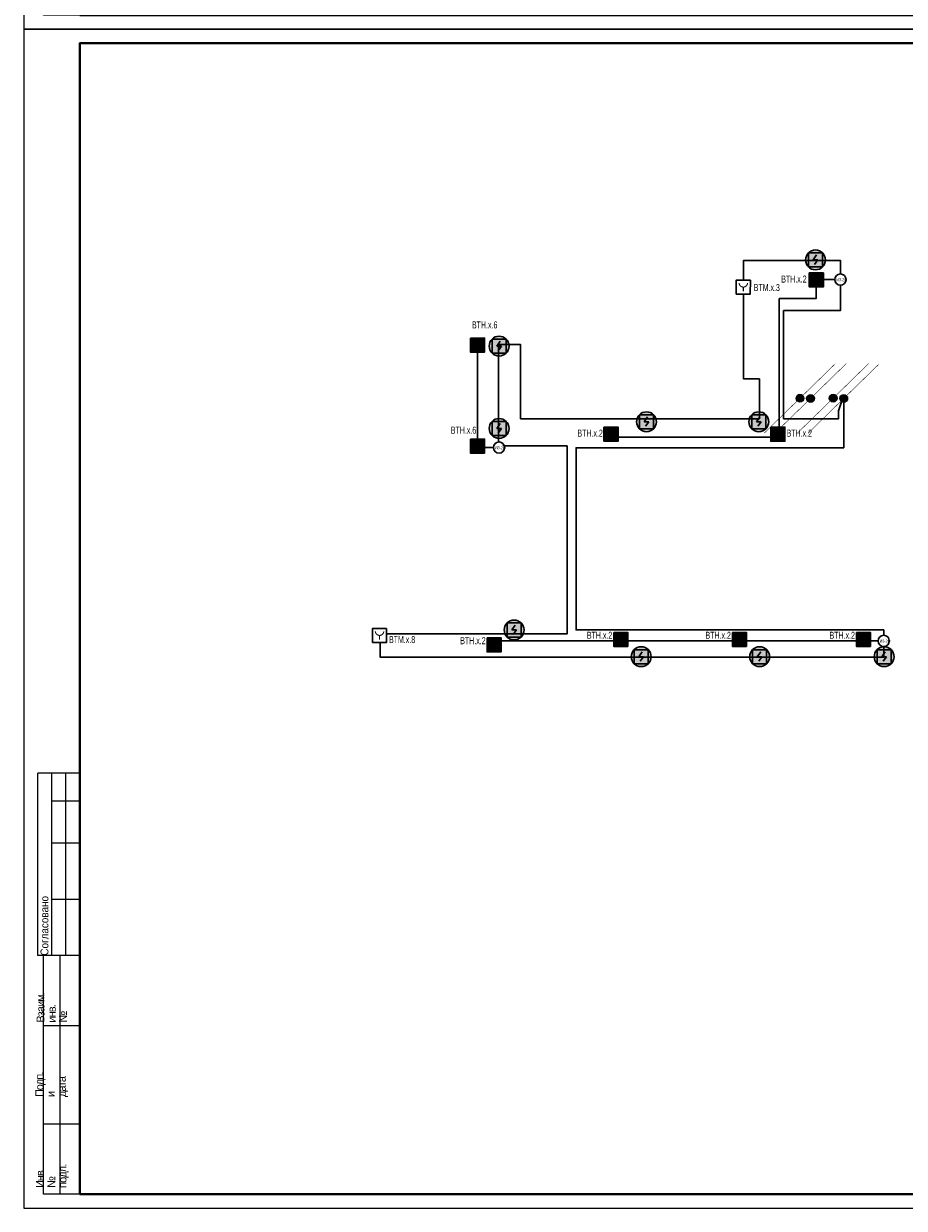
# Model space of a CAD drawing. Header units: millimetres. Extents: x -195178 to 1761886, y 140622 to 301105.
# Tile 1 of 131: x -195178 to -163807, y 182305 to 224498. Entities that reach past the tile are written whole.
import ezdxf
from ezdxf.enums import TextEntityAlignment as Align

# ---------------------------------------------------------------- set-up
doc = ezdxf.new("R2010")
doc.units = ezdxf.units.MM
doc.set_wipeout_variables(frame=1)
doc.linetypes.add('CONTINOUS', pattern=[0])
for name, color, linetype in [('EI_HATCH_GALV', 7, 'Continuous'), ('ПС', 1, 'Continuous'), ('формат', 250, 'Continuous')]:
    doc.layers.add(name, color=color, linetype=linetype)
for name, color, linetype, lineweight in [('format-line3', 7, 'Continuous', 13), ('RC-Извещатели_пожарные', 1, 'Continuous', 30), ('Z-000-P_SCHED', 7, 'Continuous', 20), ('Рамка', 7, 'Continuous', 18), ('СС-011-ПОЖ-СИГНАЛИЗАЦИЯ', 1, 'Continuous', 30), ('УГО АПС и АПЗ$0$_АПС_Оборудование', 1, 'Continuous', 30), ('УГО АПС и АПЗ$0$СС-011-ПОЖ-СИГНАЛИЗАЦИЯ', 1, 'Continuous', 30)]:
    doc.layers.add(name, color=color, linetype=linetype, lineweight=lineweight)
doc.styles.add('1111', font='ARIALN.TTF')
doc.styles.add('Arial', font='arial.ttf', dxfattribs={"width": 0.9, "height": 700})
doc.styles.add('Arial Narrow', font='ARIALN.TTF', dxfattribs={"width": 0.9, "height": 600})
doc.styles.get("Standard").update_dxf_attribs({"font": 'isocpeur.ttf', "width": 0.9})

# ---------------------------------------------------------------- blocks, each defined once
blk = doc.blocks.new('*U29')
for p, q in [((-574, 155), (-589, 155)), ((-589, 90), (-589, 155)), ((-574, 145), (-584, 145)), ((-574, 130), (-584, 130)), ((-574, 110), (-584, 110)), ((-587, 90), (-589, 90)), ((-587, 5), (-587, 90)), ((-574, 90), (-587, 90)), ((-581, 5), (-581, 90)), ((-574, 65), (-587, 65)), ((-574, 30), (-587, 30)), ((-574, 5), (-587, 5))]:
    blk.add_line(p, q)
at = {"color": 0, "lineweight": 0}
blk.add_lwpolyline([(-594, 0), (0, 0), (0, 420), (-594, 420)], close=True, dxfattribs=at)
at = {"lineweight": 40}
blk.add_lwpolyline([(-574, 5), (-5, 5), (-5, 415), (-574, 415)], close=True, dxfattribs=at)
at = {"layer": 'format-line3', "linetype": 'ByBlock'}
for p, q in [((-584, 90), (-584, 155)), ((-579, 90), (-579, 155))]:
    blk.add_line(p, q, dxfattribs=at)
at = {"style": 'Arial', "width": 0.9}
blk.add_text('Формат:', height=2.8, dxfattribs=at).set_placement((-53.97, 1.25))
at = {"char_height": 2.8, "width": 0.2, "attachment_point": 4, "rotation": 90, "line_spacing_factor": 0.857143, "style": 'Arial'}
for s, insert in [('{\\W0.45993; }Согласовано', (-586.58, 90)), ('{\\W0.62543;\\T0.75; \\W1;Взаим. инв. №}', (-584, 66.14)), ('{\\W0.5838;\\T0.8; \\W1;Подп. и дата}', (-584, 39.63)), ('{\\W0.5838;\\T0.8; \\W1;Инв. № подл.}', (-583.77, 7.25))]:
    blk.add_mtext(s, dxfattribs=dict(at, insert=insert))
at = {"style": 'Arial', "width": 0.9, "flags": 8}
blk.add_attdef('FORMAT', (-36.87, 1.26), '', height=2.8, dxfattribs=at)
blk = doc.blocks.new('RC-UGO-IRA-01')
blk.add_wipeout([(2.5, 2.5), (2.5, -2.5), (-2.5, -2.5), (-2.5, 2.5)]).dxf.layer = 'RC-Извещатели_пожарные'
blk.add_wipeout([(-2.5, -2.5), (-2.5, 2.5), (2.5, 2.5), (2.5, -2.5)]).dxf.layer = 'RC-Извещатели_пожарные'
at = {"layer": 'RC-Извещатели_пожарные', "ltscale": 30}
blk.add_lwpolyline([(2.5, 2.5), (2.5, -2.5), (-2.5, -2.5), (-2.5, 2.5)], close=True, dxfattribs=at)
at = {"layer": 'RC-Извещатели_пожарные', "ltscale": 30, "const_width": 0.375}
blk.add_lwpolyline([(-1.5, 1.5, 1), (1.5, 1.5, 1)], format="xyb", dxfattribs=at)
blk.add_lwpolyline([(0, 0), (0, -1.5)], dxfattribs=at)
at = {"layer": 'RC-Извещатели_пожарные'}
blk.add_attdef('PSTN', text='', height=1.5, dxfattribs=at).set_placement((2.5, 2.5), align=Align.BOTTOM_CENTER)
blk = doc.blocks.new('*U77')
at = {"lineweight": 35, "true_color": 0xffffff}
h = blk.add_hatch(color=7, dxfattribs=at)
h.dxf.hatch_style = 1
h.paths.add_polyline_path([(0, 500), (0, 0), (500, 0), (500, 500)])
at = {"color": 1, "linetype": 'ByBlock', "lineweight": -2}
for p, q in [((289, 426), (167, 250)), ((167, 250), (333, 250)), ((333, 250), (219, 86))]:
    blk.add_line(p, q, dxfattribs=at)
at = {"color": 1, "linetype": 'ByBlock', "lineweight": -2, "ltscale": 0.1}
blk.add_lwpolyline([(0, 500), (500, 500), (500, 0), (0, 0)], close=True, dxfattribs=at)
at = {"color": 0, "linetype": 'ByBlock', "lineweight": -2, "style": '1111', "flags": 1}
for tag, p in [('NAME_DEVICE', (-64, -421)), ('NUM_POM', (-82, -847))]:
    blk.add_attdef(tag, p, '', height=125, dxfattribs=at)
at = {"color": 0, "linetype": 'ByBlock', "lineweight": -2, "style": '1111'}
blk.add_attdef('INDEX', (-63, -235), '', height=125, dxfattribs=at)
at = {"color": 0, "linetype": 'ByBlock', "lineweight": -2, "style": '1111', "width": 0.7}
blk.add_attdef('NUM_DEVICE', (-64, -630), '', height=125, dxfattribs=at)
blk = doc.blocks.new('*U83')
h = blk.add_hatch(color=256)
edge = h.paths.add_edge_path()
edge.add_arc((0, 0), 38.7, 0, 360)
for points in [[(348, 348, 0, 50, 0), (206, 206, 5, 5, 0), (0, 0, 5, 5, 0)], [(0, 0, 0, 50, 0), (-141, -141, 5, 5, 0), (-348, -348, 5, 5, 0)]]:
    blk.add_lwpolyline(points, format="xyseb")
blk.add_circle((0, 0), 38.7)
blk = doc.blocks.new('*U80')
h = blk.add_hatch(color=256)
edge = h.paths.add_edge_path()
edge.add_arc((0, 0), 38.7, 0, 360)
for points in [[(0, 0, 0, 50, 0), (141, 141, 5, 5, 0), (348, 348, 5, 5, 0)], [(-348, -348, 0, 50, 0), (-206, -206, 5, 5, 0), (0, 0, 5, 5, 0)]]:
    blk.add_lwpolyline(points, format="xyseb")
blk.add_circle((0, 0), 38.7)
blk = doc.blocks.new('ИП в подвесном потолке')
at = {"layer": 'EI_HATCH_GALV', "lineweight": 30, "true_color": 0xffffff}
h = blk.add_hatch(color=7, dxfattribs=at)
h.dxf.hatch_style = 1
edge = h.paths.add_edge_path()
edge.add_arc((494584, -66648), 354, 0, 360)
at = {"color": 1, "linetype": 'ByBlock', "lineweight": -2}
for p, q in [((494624, -66471), (494501, -66648)), ((494501, -66648), (494667, -66648)), ((494667, -66648), (494553, -66811))]:
    blk.add_line(p, q, dxfattribs=at)
at = {"color": 1, "linetype": 'ByBlock', "lineweight": -2, "ltscale": 0.1}
blk.add_lwpolyline([(494334, -66398), (494834, -66398), (494834, -66898), (494334, -66898)], close=True, dxfattribs=at)
at = {"layer": 'СС-011-ПОЖ-СИГНАЛИЗАЦИЯ', "lineweight": 30}
blk.add_circle((494584, -66648), 354, dxfattribs=at)
blk = doc.blocks.new('УГО АПС и АПЗ$0$A$C0ED213A1')
blk.add_wipeout([(-200, 0), (0, -200), (200, 0), (0, 200)])
blk.add_circle((0, 0), 200)
at = {"layer": 'УГО АПС и АПЗ$0$СС-011-ПОЖ-СИГНАЛИЗАЦИЯ', "color": 1, "style": 'Arial Narrow', "width": 0.9}
blk.add_text('ИЗ-2О', height=100, dxfattribs=at).set_placement((-145, -58))

msp = doc.modelspace()

# ---------------------------------------------------------------- linework, layer by layer
at = {"layer": 'Рамка'}
msp.add_lwpolyline([(-193178, 182805), (-136278, 182805), (-136278, 223805), (-193178, 223805)], close=True, dxfattribs=at)
at = {"layer": 'СС-011-ПОЖ-СИГНАЛИЗАЦИЯ', "lineweight": 30, "ltscale": 100}
msp.add_lwpolyline([(-165967, 211281), (-165967, 209393), (-175502, 209393), (-175502, 202906), (-164542, 202906), (-164542, 201937), (-172282, 201937), (-172282, 201937), (-179378, 201937), (-179378, 201937), (-182483, 201937), (-182483, 202764), (-175820, 202764), (-175820, 209459), (-178263, 209459), (-178263, 213068), (-177478, 213068), (-177478, 210429), (-172660, 210429), (-172660, 210429), (-168971, 210429), (-168971, 211846), (-169535, 211846), (-169535, 216065), (-166085, 216065), (-166085, 214278), (-168105, 214278), (-168105, 210429), (-166148, 210429), (-166148, 210707), (-165967, 211281)], dxfattribs=at)
at = {"layer": 'СС-011-ПОЖ-СИГНАЛИЗАЦИЯ', "color": 1, "lineweight": 30, "ltscale": 100}
for points in [[(-166283, 215384), (-166948, 215384), (-166948, 214709), (-168262, 214709), (-168262, 209766), (-174006, 209766)], [(-178445, 209401), (-179015, 209401), (-179015, 213023)], [(-164740, 202515), (-178170, 202515)]]:
    msp.add_lwpolyline(points, dxfattribs=at)

# ---------------------------------------------------------------- block references
at = {"xscale": 3.600000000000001, "yscale": 3.600000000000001, "zscale": 3.600000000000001, "rotation": 359.2880171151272}
for name, p in [('*U83', (-167524, 211158)), ('*U80', (-167148, 211150)), ('*U80', (-166342, 211158)), ('*U83', (-165965, 211150))]:
    msp.add_blockref(name, p, dxfattribs=at)
at = {"layer": 'ПС', "color": 7, "linetype": 'CONTINOUS', "lineweight": 30, "ltscale": 100}
ref = msp.add_blockref('*U77', (-167191, 215120), dxfattribs=dict(at, xscale=1.000736, yscale=1.000736, zscale=1.000736))
ref.add_attrib('NUM_DEVICE', 'BTH.x.2', dxfattribs={"layer": '0', "color": 0, "linetype": 'ByBlock', "lineweight": -2, "ltscale": 100, "height": 250.2, "style": '1111', "width": 0.7}).set_placement((-167739, 215277), align=Align.CENTER)
ref = msp.add_blockref('*U77', (-179262, 212799), dxfattribs=dict(at, xscale=1.000736, yscale=1.000736, zscale=1.000736))
ref.add_attrib('NUM_DEVICE', 'BTH.x.6', dxfattribs={"layer": '0', "color": 0, "linetype": 'ByBlock', "lineweight": -2, "ltscale": 100, "height": 250.2, "style": '1111', "width": 0.7}).set_placement((-178756, 213644), align=Align.CENTER)
ref = msp.add_blockref('*U77', (-179262, 209202), dxfattribs=dict(at, xscale=1.000736, yscale=1.000736, zscale=1.000736))
ref.add_attrib('NUM_DEVICE', 'BTH.x.6', dxfattribs={"layer": '0', "color": 0, "linetype": 'ByBlock', "lineweight": -2, "ltscale": 100, "height": 250.2, "style": '1111', "width": 0.7}).set_placement((-179509, 209894), align=Align.CENTER)
ref = msp.add_blockref('*U77', (-174506, 209628), dxfattribs=dict(at, xscale=1.000736, yscale=1.000736, zscale=1.000736))
ref.add_attrib('NUM_DEVICE', 'BTH.x.2', dxfattribs={"layer": '0', "color": 0, "linetype": 'ByBlock', "lineweight": -2, "ltscale": 100, "height": 250.2, "style": '1111', "width": 0.7}).set_placement((-174999, 209789), align=Align.CENTER)
ref = msp.add_blockref('*U77', (-168562, 209628), dxfattribs=dict(at, xscale=1.000736, yscale=1.000736, zscale=1.000736))
ref.add_attrib('NUM_DEVICE', 'BTH.x.2', dxfattribs={"layer": '0', "color": 0, "linetype": 'ByBlock', "lineweight": -2, "ltscale": 100, "height": 250.2, "style": '1111', "width": 0.7}).set_placement((-167548, 209789), align=Align.CENTER)
ref = msp.add_blockref('*U77', (-178670, 202124), dxfattribs=dict(at, xscale=1.000736, yscale=1.000736, zscale=1.000736))
ref.add_attrib('NUM_DEVICE', 'BTH.x.2', dxfattribs={"layer": '0', "color": 0, "linetype": 'ByBlock', "lineweight": -2, "ltscale": 100, "height": 250.2, "style": '1111', "width": 0.7}).set_placement((-179174, 202397), align=Align.CENTER)
ref = msp.add_blockref('*U77', (-174158, 202316), dxfattribs=dict(at, xscale=1.000736, yscale=1.000736, zscale=1.000736))
ref.add_attrib('NUM_DEVICE', 'BTH.x.2', dxfattribs={"layer": '0', "color": 0, "linetype": 'ByBlock', "lineweight": -2, "ltscale": 100, "height": 250.2, "style": '1111', "width": 0.7}).set_placement((-174662, 202589), align=Align.CENTER)
ref = msp.add_blockref('*U77', (-169933, 202316), dxfattribs=dict(at, xscale=1.000736, yscale=1.000736, zscale=1.000736))
ref.add_attrib('NUM_DEVICE', 'BTH.x.2', dxfattribs={"layer": '0', "color": 0, "linetype": 'ByBlock', "lineweight": -2, "ltscale": 100, "height": 250.2, "style": '1111', "width": 0.7}).set_placement((-170437, 202589), align=Align.CENTER)
ref = msp.add_blockref('*U77', (-165513, 202316), dxfattribs=dict(at, xscale=1.000736, yscale=1.000736, zscale=1.000736))
ref.add_attrib('NUM_DEVICE', 'BTH.x.2', dxfattribs={"layer": '0', "color": 0, "linetype": 'ByBlock', "lineweight": -2, "ltscale": 100, "height": 250.2, "style": '1111', "width": 0.7}).set_placement((-166018, 202589), align=Align.CENTER)
at = {"layer": 'СС-011-ПОЖ-СИГНАЛИЗАЦИЯ', "lineweight": 30}
for p in [(-661555, 282732), (-672826, 279662), (-667575, 276968), (-663574, 276968), (-672826, 276729), (-672292, 269551), (-667764, 268600), (-663545, 268600), (-659110, 268600)]:
    msp.add_blockref('ИП в подвесном потолке', p, dxfattribs=at)
at = {"layer": 'формат', "xscale": 100, "yscale": 100, "zscale": 100}
for p in [(-135778, 224305), (-135778, 182305)]:
    msp.add_blockref('*U29', p, dxfattribs=at).add_auto_attribs({'FORMAT': 'А2'})

# ---------------------------------------------------------------- next in the draw order: block references
at = {"layer": 'RC-Извещатели_пожарные', "rotation": 359.9525678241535}
for p, xscale, yscale, zscale in [((-169542, 215117), 99.99999999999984, 99.99999999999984, 99.99999999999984), ((-182501, 202710), 99.9999999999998, 99.9999999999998, 99.9999999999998)]:
    msp.add_blockref('RC-UGO-IRA-01', p, dxfattribs=dict(at, xscale=xscale, yscale=yscale, zscale=zscale))
at = {"layer": 'УГО АПС и АПЗ$0$_АПС_Оборудование'}
for p in [(-166083, 215385), (-178245, 209401), (-164541, 202515)]:
    msp.add_blockref('УГО АПС и АПЗ$0$A$C0ED213A1', p, dxfattribs=at)

# ---------------------------------------------------------------- next in the draw order: texts
at = {"layer": 'Z-000-P_SCHED', "lineweight": 30, "style": 'Arial Narrow', "width": 0.7}
for s, p in [('ВТМ.х.3', (-169172, 214977)), ('ВТМ.х.8', (-182164, 202437))]:
    msp.add_text(s, height=250, dxfattribs=at).set_placement(p)

doc.saveas('drawing.dxf')
